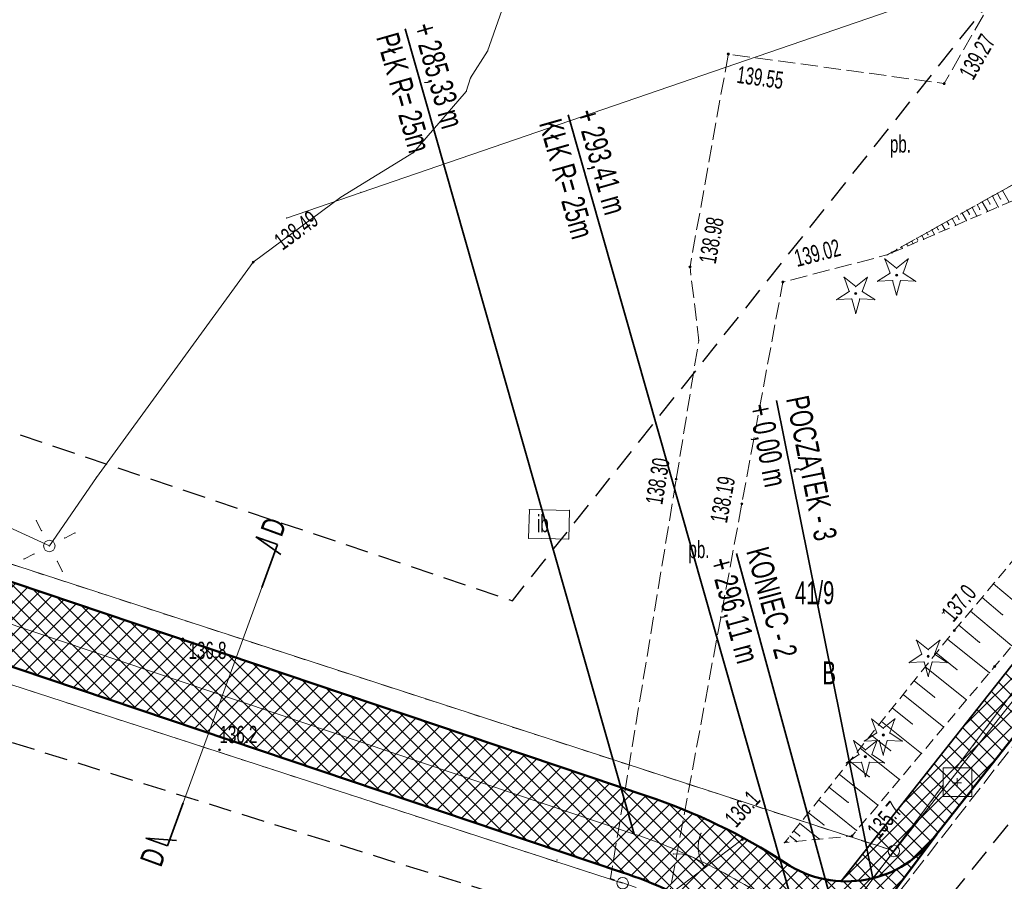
# Model space of a CAD drawing. Extents: x 6456700 to 6518119, y 5963420 to 5980059.
# Tile 49 of 256: x 6511883 to 6511926, y 5964206 to 5964243. Entities that reach past the tile are written whole.
import ezdxf
from ezdxf.enums import TextEntityAlignment as Align

# ---------------------------------------------------------------- set-up
doc = ezdxf.new("R2010")
doc.units = 0
doc.header["$MEASUREMENT"] = 0
doc.set_wipeout_variables(frame=1)
for name, pattern in [('L_0_03', [1, 0.5, -0.5]), ('L_0_04', [1.5, 1, -0.5]), ('L_0_52', [1, 0.75, -0.25]), ('L_0_5A', [0.75, 0.5, -0.25])]:
    doc.linetypes.add(name, pattern=pattern)
doc.layers.get('0').update_dxf_attribs({"color": 2, "linetype": 'CONTINUOUS', "lineweight": 5})
for name, color, linetype, lineweight in [('000_Inne__niezydentyfikowane_', 7, 'CONTINUOUS', 18), ('18mm Kreska ciągła', 7, 'CONTINUOUS', 18), ('202_punkt_graniczny', 7, 'CONTINUOUS', 18), ('210_oznaczenie_konturu_uzytku_gruntowego', 96, 'CONTINUOUS', 18), ('211_numer_dzialki_ewidencyjnej', 7, 'CONTINUOUS', 18), ('218_kontur_uzytku_gruntowego', 96, 'L_0_03', 18), ('219_dzialka_ewidencyjna', 7, 'CONTINUOUS', 18), ('35mm Ciągła', 7, 'CONTINUOUS', 35), ('50mm Kreska ciągła', 7, 'CONTINUOUS', 50), ('9mm Kreska ciągła', 252, 'CONTINUOUS', 9), ('brama', 7, 'CONTINUOUS', 18), ('drzewo_iglaste', 7, 'CONTINUOUS', 18), ('inna_budowla', 7, 'CONTINUOUS', 18), ('inna_budowla_Atr17', 7, 'CONTINUOUS', 18), ('jezdnia', 7, 'CONTINUOUS', 18), ('latarnia', 7, 'CONTINUOUS', 18), ('obszar_utwardzony', 7, 'CONTINUOUS', 18), ('obszar_utwardzony_Atr17', 7, 'CONTINUOUS', 18), ('ogrodzenie_trwale', 7, 'CONTINUOUS', 18), ('pikieta_naturalna', 7, 'CONTINUOUS', 18), ('pikieta_naturalna_Atr2', 7, 'CONTINUOUS', 18), ('pikieta_sztuczna', 7, 'CONTINUOUS', 18), ('pikieta_sztuczna_Atr2', 7, 'CONTINUOUS', 18), ('przewod_elektroenergetyczny_podziemny', 7, 'CONTINUOUS', 18), ('przewod_kanalizacyjny', 7, 'CONTINUOUS', 18), ('rzedna', 7, 'CONTINUOUS', 18), ('rzedna_Atr2', 7, 'CONTINUOUS', 18), ('skarpa_nieumocniona', 7, 'CONTINUOUS', 18), ('Szczegolowa_osnowa_geodezyjna_pozioma', 7, 'CONTINUOUS', 18), ('Zakres', 7, 'CONTINUOUS', 18)]:
    doc.layers.add(name, color=color, linetype=linetype, lineweight=lineweight)
doc.styles.get("Standard").update_dxf_attribs({"font": 'txt', "width": 0.75})
doc.styles.add('Znaczniki', font='GOTHIC.TTF', dxfattribs={"width": 0.7})

# ---------------------------------------------------------------- blocks, each defined once
blk = doc.blocks.new('OSSP')
at = {"color": 0, "linetype": 'Continuous', "lineweight": 18}
blk.add_wipeout([(-1.2, 1.3), (1.3, 1.3), (1.3, -1.2), (-1.2, -1.2)], dxfattribs=at)
at = {"color": 0, "linetype": 'Continuous', "lineweight": 18, "flags": 128}
blk.add_lwpolyline([(-1.2, 1.3), (1.3, 1.3), (1.3, -1.2), (-1.2, -1.2), (-1.2, 1.3)], close=True, dxfattribs=at)
for points in [[(-0.4, 0), (0.4, 0)], [(0, 0.4), (0, -0.4)]]:
    blk.add_lwpolyline(points, dxfattribs=at)
blk = doc.blocks.new('mdcp_nowa')
at = {"layer": 'drzewo_iglaste', "linetype": 'Continuous', "lineweight": 18}
for points in [[(6494652.93, 5980683.21, 1), (6494652.93, 5980683.31, 1)], [(6494651.15, 5980682.41, 1), (6494651.15, 5980682.51, 1)], [(6494654.31, 5980666.57, 1), (6494654.31, 5980666.67, 1)], [(6494652.35, 5980663.14, 1), (6494652.35, 5980663.24, 1)], [(6494651.57, 5980662.19, 1), (6494651.57, 5980662.29, 1)]]:
    blk.add_hatch(color=94, dxfattribs=at).paths.add_polyline_path(points)
at = {"layer": 'pikieta_naturalna', "linetype": 'Continuous', "lineweight": 18}
for points in [[(6494621.79, 5980667.335, 1), (6494621.79, 5980667.425, 1)], [(6494655.45, 5980667.705, 1), (6494655.45, 5980667.795, 1)], [(6494657.21, 5980666.135, 1), (6494657.21, 5980666.225, 1)], [(6494623.39, 5980662.495, 1), (6494623.39, 5980662.585, 1)], [(6494650.99, 5980658.745, 1), (6494650.99, 5980658.835, 1)], [(6494646.2, 5980658.585, 1), (6494646.2, 5980658.675, 1)]]:
    blk.add_hatch(color=18, dxfattribs=at).paths.add_polyline_path(points)
at = {"layer": 'pikieta_sztuczna', "linetype": 'Continuous', "lineweight": 18}
for points in [[(6494645.59, 5980692.865, 1), (6494645.59, 5980692.955, 1)], [(6494655.01, 5980691.575, 1), (6494655.01, 5980691.665, 1)], [(6494643.92, 5980683.575, 1), (6494643.92, 5980683.665, 1)], [(6494647.97, 5980682.915, 1), (6494647.97, 5980683.005, 1)], [(6494643.32, 5980674.315, 1), (6494643.32, 5980674.405, 1)], [(6494646.18, 5980673.235, 1), (6494646.18, 5980673.325, 1)]]:
    blk.add_hatch(color=18, dxfattribs=at).paths.add_polyline_path(points)
at = {"layer": 'rzedna', "linetype": 'Continuous', "lineweight": 18}
blk.add_hatch(color=1, dxfattribs=at).paths.add_polyline_path([(6494624.86, 5980683.785, 1), (6494624.86, 5980683.875, 1)])
at = {"layer": '000_Inne__niezydentyfikowane_', "linetype": 'Continuous', "lineweight": 18, "flags": 128}
for points in [[(6494657.33, 5980686.83), (6494657.47, 5980686.58)], [(6494657.55, 5980686.95), (6494657.84, 5980686.44)], [(6494656.45, 5980686.34), (6494656.56, 5980686.14)], [(6494656.67, 5980686.46), (6494656.91, 5980686.04)], [(6494656.89, 5980686.59), (6494657.01, 5980686.36)], [(6494657.11, 5980686.71), (6494657.37, 5980686.24)], [(6494655.79, 5980685.97), (6494655.98, 5980685.64)], [(6494656.01, 5980686.1), (6494656.11, 5980685.92)], [(6494656.23, 5980686.22), (6494656.44, 5980685.84)], [(6494654.91, 5980685.48), (6494655.05, 5980685.24)], [(6494655.13, 5980685.6), (6494655.21, 5980685.47)], [(6494655.35, 5980685.73), (6494655.51, 5980685.44)], [(6494655.57, 5980685.85), (6494655.66, 5980685.69)], [(6494654.25, 5980685.11), (6494654.3, 5980685.02)], [(6494654.47, 5980685.24), (6494654.58, 5980685.03)], [(6494654.69, 5980685.36), (6494654.75, 5980685.25)], [(6494653.37, 5980684.62), (6494653.4, 5980684.58)], [(6494653.59, 5980684.74), (6494653.65, 5980684.63)], [(6494653.81, 5980684.87), (6494653.85, 5980684.8)], [(6494654.03, 5980684.99), (6494654.12, 5980684.83)], [(6494652.71, 5980684.25), (6494652.73, 5980684.23)], [(6494652.93, 5980684.38), (6494652.95, 5980684.35)], [(6494653.15, 5980684.5), (6494653.19, 5980684.43)], [(6494657.16, 5980669.79), (6494658.97, 5980668.28)], [(6494656.66, 5980669.19), (6494657.56, 5980668.44)], [(6494656.15, 5980668.59), (6494657.96, 5980667.08)], [(6494655.65, 5980667.99), (6494656.55, 5980667.23)], [(6494655.15, 5980667.38), (6494656.99, 5980665.91)], [(6494654.66, 5980666.77), (6494655.57, 5980666.04)], [(6494654.18, 5980666.16), (6494655.98, 5980664.72)], [(6494653.7, 5980665.56), (6494654.59, 5980664.84)], [(6494653.22, 5980664.96), (6494654.99, 5980663.54)], [(6494652.74, 5980664.37), (6494653.62, 5980663.67)], [(6494652.27, 5980663.78), (6494654.02, 5980662.39)], [(6494651.81, 5980663.2), (6494652.67, 5980662.51)], [(6494651.35, 5980662.62), (6494653.06, 5980661.25)], [(6494650.89, 5980662.05), (6494651.74, 5980661.37)], [(6494650.43, 5980661.48), (6494652.12, 5980660.13)], [(6494649.98, 5980660.92), (6494650.82, 5980660.25)], [(6494649.53, 5980660.36), (6494651.19, 5980659.03)], [(6494649.09, 5980659.8), (6494649.76, 5980659.27)], [(6494648.71, 5980659.33), (6494649.57, 5980658.65)], [(6494648.45, 5980659), (6494648.71, 5980658.79)], [(6494648.11, 5980658.57), (6494648.15, 5980658.54)], [(6494648.28, 5980658.79), (6494648.58, 5980658.54)]]:
    blk.add_lwpolyline(points, dxfattribs=at)
at = {"layer": '000_Inne__niezydentyfikowane_'}
for p in [(6494657.33, 5980686.83), (6494657.55, 5980686.95), (6494656.45, 5980686.34), (6494656.67, 5980686.46), (6494656.89, 5980686.59), (6494657.01, 5980686.36), (6494657.11, 5980686.71), (6494657.47, 5980686.58), (6494655.79, 5980685.97), (6494656.01, 5980686.1), (6494656.11, 5980685.92), (6494656.23, 5980686.22), (6494656.56, 5980686.14), (6494656.91, 5980686.04), (6494657.37, 5980686.24), (6494654.91, 5980685.48), (6494655.13, 5980685.6), (6494655.21, 5980685.47), (6494655.35, 5980685.73), (6494655.57, 5980685.85), (6494655.66, 5980685.69), (6494655.98, 5980685.64), (6494656.44, 5980685.84), (6494654.25, 5980685.11), (6494654.47, 5980685.24), (6494654.58, 5980685.03), (6494654.69, 5980685.36), (6494654.75, 5980685.25), (6494655.05, 5980685.24), (6494655.51, 5980685.44), (6494653.37, 5980684.62), (6494653.59, 5980684.74), (6494653.65, 5980684.63), (6494653.81, 5980684.87), (6494653.85, 5980684.8), (6494654.03, 5980684.99), (6494654.12, 5980684.83), (6494654.3, 5980685.02), (6494652.71, 5980684.25), (6494652.73, 5980684.23), (6494652.93, 5980684.38), (6494652.95, 5980684.35), (6494653.15, 5980684.5), (6494653.19, 5980684.43), (6494653.4, 5980684.58), (6494657.16, 5980669.79), (6494656.66, 5980669.19), (6494656.15, 5980668.59), (6494657.56, 5980668.44), (6494655.65, 5980667.99), (6494655.15, 5980667.38), (6494656.55, 5980667.23), (6494654.66, 5980666.77), (6494654.18, 5980666.16), (6494655.57, 5980666.04), (6494656.99, 5980665.91), (6494653.7, 5980665.56), (6494653.22, 5980664.96), (6494654.59, 5980664.84), (6494655.98, 5980664.72), (6494652.74, 5980664.37), (6494652.27, 5980663.78), (6494653.62, 5980663.67), (6494651.81, 5980663.2), (6494654.99, 5980663.54), (6494651.35, 5980662.62), (6494652.67, 5980662.51), (6494654.02, 5980662.39), (6494650.89, 5980662.05), (6494650.43, 5980661.48), (6494651.74, 5980661.37), (6494653.06, 5980661.25), (6494649.98, 5980660.92), (6494649.53, 5980660.36), (6494650.82, 5980660.25), (6494652.12, 5980660.13), (6494649.09, 5980659.8), (6494648.71, 5980659.33), (6494649.76, 5980659.27), (6494648.45, 5980659), (6494651.19, 5980659.03), (6494648.11, 5980658.57), (6494648.15, 5980658.54), (6494648.28, 5980658.79), (6494648.58, 5980658.54), (6494648.71, 5980658.79), (6494649.57, 5980658.65)]:
    blk.add_point(p, dxfattribs=at)
at = {"layer": '202_punkt_graniczny', "color": 7, "linetype": 'Continuous', "lineweight": 18}
for centre in [(6494652.81, 5980658.13), (6494640.98, 5980656.72)]:
    blk.add_circle(centre, 0.25, dxfattribs=at)
at = {"layer": '202_punkt_graniczny'}
blk.add_point((6494652.81, 5980658.13), dxfattribs=at)
at = {"layer": '218_kontur_uzytku_gruntowego', "lineweight": 18, "flags": 128}
for points in [[(6494684.13, 5980699.94), (6494652.81, 5980658.13)], [(6494652.81, 5980658.13), (6494556.09, 5980689.57)], [(6494640.98, 5980656.72), (6494604.6, 5980668.54)], [(6494652.81, 5980658.13), (6494649.64, 5980653.9)]]:
    blk.add_lwpolyline(points, dxfattribs=at)
at = {"layer": '218_kontur_uzytku_gruntowego'}
blk.add_point((6494652.81, 5980658.13), dxfattribs=at)
blk.add_point((6494652.81, 5980658.13), dxfattribs=at)
blk.add_point((6494652.81, 5980658.13), dxfattribs=at)
blk.add_point((6494652.81, 5980658.13), dxfattribs=at)
blk.add_point((6494652.81, 5980658.13), dxfattribs=at)
blk.add_point((6494652.81, 5980658.13), dxfattribs=at)
at = {"layer": '219_dzialka_ewidencyjna', "color": 3, "linetype": 'Continuous', "lineweight": 18, "flags": 128}
for points in [[(6494684.13, 5980699.94), (6494652.81, 5980658.13)], [(6494556.09, 5980689.57), (6494652.81, 5980658.13)], [(6494604.6, 5980668.54), (6494640.98, 5980656.72)], [(6494649.64, 5980653.9), (6494652.81, 5980658.13)]]:
    blk.add_lwpolyline(points, dxfattribs=at)
at = {"layer": '219_dzialka_ewidencyjna', "color": 3}
blk.add_point((6494652.81, 5980658.13), dxfattribs=at)
blk.add_point((6494652.81, 5980658.13), dxfattribs=at)
blk.add_point((6494652.81, 5980658.13), dxfattribs=at)
at = {"layer": 'brama', "color": 7, "linetype": 'Continuous', "lineweight": 18, "flags": 128}
blk.add_lwpolyline([(6494642.96, 5980656.19), (6494646.2, 5980658.63)], dxfattribs=at)
at = {"layer": 'brama', "color": 7, "linetype": 'Continuous', "lineweight": 18}
for centre, start, end in [((6494645.778, 5980658.312), 156.983, 216.983), ((6494643.382, 5980656.508), 36.983, 96.983)]:
    blk.add_arc(centre, 1.5, start, end, dxfattribs=at)
at = {"layer": 'brama'}
for p in [(6494644.398, 5980658.899), (6494646.2, 5980658.63), (6494643.199, 5980657.997), (6494644.289, 5980658.13), (6494643.968, 5980657.888), (6494644.58, 5980657.41), (6494644.58, 5980657.41)]:
    blk.add_point(p, dxfattribs=at)
at = {"layer": 'drzewo_iglaste', "color": 94, "linetype": 'Continuous', "lineweight": 13, "flags": 128}
for points in [[(6494652.647, 5980683.353), (6494652.418, 5980683.966)], [(6494652.418, 5980683.966), (6494652.93, 5980683.559)], [(6494652.93, 5980683.559), (6494653.442, 5980683.966)], [(6494653.442, 5980683.966), (6494653.213, 5980683.353)], [(6494652.102, 5980682.992), (6494652.647, 5980683.353)], [(6494653.213, 5980683.353), (6494653.758, 5980682.992)], [(6494650.638, 5980683.166), (6494651.15, 5980682.759)], [(6494650.867, 5980682.553), (6494650.638, 5980683.166)], [(6494651.15, 5980682.759), (6494651.662, 5980683.166)], [(6494651.662, 5980683.166), (6494651.433, 5980682.553)], [(6494652.755, 5980683.02), (6494652.102, 5980682.992)], [(6494652.93, 5980682.39), (6494652.755, 5980683.02)], [(6494653.105, 5980683.02), (6494652.93, 5980682.39)], [(6494653.758, 5980682.992), (6494653.105, 5980683.02)], [(6494650.322, 5980682.192), (6494650.867, 5980682.553)], [(6494651.433, 5980682.553), (6494651.978, 5980682.192)], [(6494650.975, 5980682.22), (6494650.322, 5980682.192)], [(6494651.15, 5980681.59), (6494650.975, 5980682.22)], [(6494651.325, 5980682.22), (6494651.15, 5980681.59)], [(6494651.978, 5980682.192), (6494651.325, 5980682.22)], [(6494653.798, 5980667.326), (6494654.31, 5980666.919)], [(6494654.027, 5980666.713), (6494653.798, 5980667.326)], [(6494654.31, 5980666.919), (6494654.822, 5980667.326)], [(6494654.822, 5980667.326), (6494654.593, 5980666.713)], [(6494653.482, 5980666.352), (6494654.027, 5980666.713)], [(6494654.593, 5980666.713), (6494655.138, 5980666.352)], [(6494654.135, 5980666.38), (6494653.482, 5980666.352)], [(6494654.31, 5980665.75), (6494654.135, 5980666.38)], [(6494654.485, 5980666.38), (6494654.31, 5980665.75)], [(6494655.138, 5980666.352), (6494654.485, 5980666.38)], [(6494652.067, 5980663.283), (6494651.838, 5980663.896)], [(6494651.838, 5980663.896), (6494652.35, 5980663.489)], [(6494652.35, 5980663.489), (6494652.862, 5980663.896)], [(6494652.862, 5980663.896), (6494652.633, 5980663.283)], [(6494651.522, 5980662.922), (6494652.067, 5980663.283)], [(6494652.633, 5980663.283), (6494653.178, 5980662.922)], [(6494651.287, 5980662.333), (6494651.058, 5980662.946)], [(6494651.058, 5980662.946), (6494651.57, 5980662.539)], [(6494652.175, 5980662.95), (6494651.522, 5980662.922)], [(6494651.57, 5980662.539), (6494652.082, 5980662.946)], [(6494652.082, 5980662.946), (6494651.853, 5980662.333)], [(6494652.35, 5980662.32), (6494652.175, 5980662.95)], [(6494652.525, 5980662.95), (6494652.35, 5980662.32)], [(6494653.178, 5980662.922), (6494652.525, 5980662.95)], [(6494650.742, 5980661.972), (6494651.287, 5980662.333)], [(6494651.853, 5980662.333), (6494652.398, 5980661.972)], [(6494651.395, 5980662), (6494650.742, 5980661.972)], [(6494651.57, 5980661.37), (6494651.395, 5980662)], [(6494651.745, 5980662), (6494651.57, 5980661.37)], [(6494652.398, 5980661.972), (6494651.745, 5980662)]]:
    blk.add_lwpolyline(points, dxfattribs=at)
at = {"layer": 'drzewo_iglaste', "color": 94, "linetype": 'Continuous', "lineweight": 18}
for centre in [(6494652.93, 5980683.26), (6494651.15, 5980682.46), (6494654.31, 5980666.62), (6494652.35, 5980663.19), (6494651.57, 5980662.24)]:
    blk.add_circle(centre, 0.05, dxfattribs=at)
at = {"layer": 'drzewo_iglaste'}
for p in [(6494652.418, 5980683.966), (6494652.418, 5980683.966), (6494653.442, 5980683.966), (6494653.442, 5980683.966), (6494652.647, 5980683.353), (6494652.647, 5980683.353), (6494652.93, 5980683.559), (6494652.93, 5980683.559), (6494653.213, 5980683.353), (6494653.213, 5980683.353), (6494650.638, 5980683.166), (6494650.638, 5980683.166), (6494651.662, 5980683.166), (6494651.662, 5980683.166), (6494652.102, 5980682.992), (6494652.102, 5980682.992), (6494652.755, 5980683.02), (6494652.755, 5980683.02), (6494652.93, 5980683.26), (6494653.105, 5980683.02), (6494653.105, 5980683.02), (6494653.758, 5980682.992), (6494653.758, 5980682.992), (6494650.867, 5980682.553), (6494650.867, 5980682.553), (6494651.15, 5980682.759), (6494651.15, 5980682.759), (6494651.15, 5980682.46), (6494651.433, 5980682.553), (6494651.433, 5980682.553), (6494650.322, 5980682.192), (6494650.322, 5980682.192), (6494650.975, 5980682.22), (6494650.975, 5980682.22), (6494651.325, 5980682.22), (6494651.325, 5980682.22), (6494651.978, 5980682.192), (6494651.978, 5980682.192), (6494652.93, 5980682.39), (6494652.93, 5980682.39), (6494651.15, 5980681.59), (6494651.15, 5980681.59), (6494653.798, 5980667.326), (6494653.798, 5980667.326), (6494654.822, 5980667.326), (6494654.822, 5980667.326), (6494654.027, 5980666.713), (6494654.027, 5980666.713), (6494654.31, 5980666.919), (6494654.31, 5980666.919), (6494654.31, 5980666.62), (6494654.593, 5980666.713), (6494654.593, 5980666.713), (6494653.482, 5980666.352), (6494653.482, 5980666.352), (6494654.135, 5980666.38), (6494654.135, 5980666.38), (6494654.485, 5980666.38), (6494654.485, 5980666.38), (6494655.138, 5980666.352), (6494655.138, 5980666.352), (6494654.31, 5980665.75), (6494654.31, 5980665.75), (6494651.838, 5980663.896), (6494651.838, 5980663.896), (6494652.862, 5980663.896), (6494652.862, 5980663.896), (6494652.067, 5980663.283), (6494652.067, 5980663.283), (6494652.35, 5980663.489), (6494652.35, 5980663.489), (6494652.35, 5980663.19), (6494652.633, 5980663.283), (6494652.633, 5980663.283), (6494651.058, 5980662.946), (6494651.058, 5980662.946), (6494651.522, 5980662.922), (6494651.522, 5980662.922), (6494652.082, 5980662.946), (6494652.082, 5980662.946), (6494652.175, 5980662.95), (6494652.175, 5980662.95), (6494652.525, 5980662.95), (6494652.525, 5980662.95), (6494653.178, 5980662.922), (6494653.178, 5980662.922), (6494651.287, 5980662.333), (6494651.287, 5980662.333), (6494651.57, 5980662.539), (6494651.57, 5980662.539), (6494651.853, 5980662.333), (6494651.853, 5980662.333), (6494652.35, 5980662.32), (6494652.35, 5980662.32), (6494650.742, 5980661.972), (6494650.742, 5980661.972), (6494651.395, 5980662), (6494651.395, 5980662), (6494651.57, 5980662.24), (6494651.745, 5980662), (6494651.745, 5980662), (6494652.398, 5980661.972), (6494652.398, 5980661.972), (6494651.57, 5980661.37), (6494651.57, 5980661.37)]:
    blk.add_point(p, dxfattribs=at)
at = {"layer": 'inna_budowla', "color": 7, "linetype": 'Continuous', "lineweight": 18, "flags": 128}
blk.add_lwpolyline([(6494638.66, 5980672.99), (6494638.63, 5980671.74), (6494636.88, 5980671.78), (6494636.91, 5980673.03)], close=True, dxfattribs=at)
at = {"layer": 'inna_budowla'}
for p in [(6494636.91, 5980673.03), (6494638.66, 5980672.99), (6494636.88, 5980671.78), (6494638.63, 5980671.74)]:
    blk.add_point(p, dxfattribs=at)
at = {"layer": 'jezdnia', "color": 7, "linetype": 'L_0_52', "lineweight": 18, "flags": 128}
blk.add_lwpolyline([(6494800.98, 5980766.05), (6494800.28, 5980765.21), (6494799.58, 5980764.38), (6494798.86, 5980763.57), (6494798.14, 5980762.76), (6494797.4, 5980761.96), (6494796.65, 5980761.17), (6494795.56, 5980759.97), (6494794.45, 5980758.8), (6494793.3, 5980757.65), (6494792.14, 5980756.53), (6494790.94, 5980755.44), (6494789.72, 5980754.37), (6494788.47, 5980753.34), (6494787.2, 5980752.33), (6494785.91, 5980751.36), (6494784.6, 5980750.41), (6494783.26, 5980749.5), (6494781.9, 5980748.62), (6494780.52, 5980747.77), (6494779.49, 5980747.15), (6494778.44, 5980746.54), (6494777.4, 5980745.94), (6494776.34, 5980745.36), (6494775.28, 5980744.78), (6494774.21, 5980744.23), (6494773.13, 5980743.68), (6494772.05, 5980743.15), (6494770.96, 5980742.63), (6494769.86, 5980742.12), (6494768.76, 5980741.63), (6494767.65, 5980741.15), (6494766.54, 5980740.68), (6494754.8, 5980736.16), (6494735.09, 5980729.04), (6494724.78, 5980724.36), (6494723.57, 5980723.74), (6494722.37, 5980723.09), (6494721.19, 5980722.42), (6494720.02, 5980721.72), (6494718.86, 5980721.01), (6494717.72, 5980720.27), (6494716.59, 5980719.51), (6494715.47, 5980718.73), (6494714.37, 5980717.93), (6494713.29, 5980717.1), (6494712.22, 5980716.26), (6494711.16, 5980715.4), (6494710.13, 5980714.51), (6494709.11, 5980713.61), (6494707.48, 5980712.2), (6494705.88, 5980710.76), (6494704.3, 5980709.3), (6494702.75, 5980707.8), (6494701.22, 5980706.28), (6494699.72, 5980704.74), (6494698.24, 5980703.17), (6494696.79, 5980701.57), (6494695.37, 5980699.95), (6494693.98, 5980698.31), (6494692.61, 5980696.64), (6494691.28, 5980694.95), (6494689.97, 5980693.24), (6494678.42, 5980678.9), (6494663.6, 5980660.49), (6494656.62, 5980651.14), (6494655.4, 5980649.55), (6494654.2, 5980647.93), (6494653.04, 5980646.3), (6494651.91, 5980644.64), (6494650.81, 5980642.95), (6494649.75, 5980641.25), (6494648.71, 5980639.53), (6494647.72, 5980637.79), (6494646.75, 5980636.02), (6494645.82, 5980634.24), (6494644.93, 5980632.44), (6494644.07, 5980630.63), (6494643.25, 5980628.8), (6494642.46, 5980626.95), (6494642.09, 5980625.98), (6494641.74, 5980625), (6494641.4, 5980624.01), (6494641.09, 5980623.02), (6494640.79, 5980622.02), (6494640.5, 5980621.01), (6494640.24, 5980620.01), (6494639.99, 5980618.99), (6494639.76, 5980617.98), (6494639.55, 5980616.96), (6494639.36, 5980615.93), (6494639.19, 5980614.9), (6494639.03, 5980613.87), (6494638.89, 5980612.84), (6494638.61, 5980611.3), (6494638.37, 5980609.75), (6494638.16, 5980608.19), (6494638, 5980606.63), (6494637.87, 5980605.07), (6494637.78, 5980603.5), (6494637.73, 5980601.93), (6494637.72, 5980600.36), (6494637.727, 5980600.016), (6494630.507, 5980602.343), (6494630.51, 5980602.97), (6494630.54, 5980604.31), (6494630.59, 5980605.65), (6494630.67, 5980606.99), (6494630.77, 5980608.32), (6494630.9, 5980609.66), (6494631.05, 5980610.99), (6494631.23, 5980612.32), (6494631.43, 5980613.64), (6494631.66, 5980614.96), (6494631.91, 5980616.28), (6494632.19, 5980617.59), (6494632.49, 5980618.9), (6494632.82, 5980620.2), (6494633.17, 5980621.49), (6494633.52, 5980622.8), (6494633.9, 5980624.09), (6494634.3, 5980625.39), (6494634.72, 5980626.67), (6494635.16, 5980627.95), (6494635.63, 5980629.21), (6494636.12, 5980630.47), (6494636.63, 5980631.72), (6494637.17, 5980632.96), (6494637.73, 5980634.19), (6494638.31, 5980635.41), (6494638.91, 5980636.62), (6494639.53, 5980637.82), (6494640.18, 5980639.01), (6494651.91, 5980654.89), (6494659.39, 5980664.48), (6494673.45, 5980682.25), (6494686.07, 5980698.81), (6494697.34, 5980711.93), (6494704.77, 5980718.76), (6494705.95, 5980719.62), (6494707.13, 5980720.47), (6494708.32, 5980721.31), (6494709.52, 5980722.13), (6494710.73, 5980722.95), (6494711.95, 5980723.75), (6494713.17, 5980724.54), (6494714.41, 5980725.31), (6494715.65, 5980726.08), (6494716.89, 5980726.83), (6494718.15, 5980727.57), (6494719.41, 5980728.3), (6494720.68, 5980729.01), (6494721.96, 5980729.71), (6494733.02, 5980734.84), (6494752.65, 5980741.77), (6494764.04, 5980746.21), (6494765.1, 5980746.65), (6494766.15, 5980747.09), (6494767.2, 5980747.55), (6494768.24, 5980748.02), (6494769.28, 5980748.5), (6494770.32, 5980748.99), (6494771.34, 5980749.49), (6494772.37, 5980750.01), (6494773.38, 5980750.53), (6494774.39, 5980751.07), (6494775.4, 5980751.61), (6494776.4, 5980752.17), (6494777.39, 5980752.74), (6494778.56, 5980753.48), (6494779.71, 5980754.25), (6494780.85, 5980755.04), (6494781.97, 5980755.85), (6494783.08, 5980756.68), (6494784.17, 5980757.53), (6494785.24, 5980758.41), (6494786.3, 5980759.3), (6494787.34, 5980760.22), (6494788.36, 5980761.15), (6494789.36, 5980762.11), (6494790.34, 5980763.08), (6494791.31, 5980764.08), (6494792.25, 5980765.09), (6494796.57, 5980770.19), (6494801.12, 5980776.47), (6494807.76, 5980786.96), (6494824.2, 5980815.58), (6494837.02, 5980838.19), (6494852.07, 5980864.69), (6494865.45, 5980888.16), (6494878.03, 5980909.37), (6494879.23, 5980911.4), (6494880.45, 5980913.41), (6494881.7, 5980915.41), (6494882.97, 5980917.4), (6494884.25, 5980919.37), (6494885.56, 5980921.33), (6494886.89, 5980923.28), (6494888.25, 5980925.21), (6494889.62, 5980927.12), (6494891.01, 5980929.02), (6494892.43, 5980930.91), (6494893.86, 5980932.78), (6494895.32, 5980934.63), (6494896.79, 5980936.47), (6494904.42, 5980944.79), (6494917.35, 5980957.18), (6494930.46, 5980968.66), (6494934.059, 5980971.777), (6494933.221, 5980963.181), (6494926.63, 5980957.35), (6494921.6, 5980952.87), (6494901.47, 5980932.34), (6494900.03, 5980930.62), (6494898.61, 5980928.88), (6494897.21, 5980927.13), (6494895.83, 5980925.35), (6494894.48, 5980923.57), (6494893.14, 5980921.76), (6494891.83, 5980919.94), (6494890.54, 5980918.1), (6494889.28, 5980916.25), (6494888.04, 5980914.38), (6494886.82, 5980912.49), (6494885.62, 5980910.59), (6494884.45, 5980908.68), (6494883.3, 5980906.75), (6494870.77, 5980885.48), (6494856.93, 5980861.45), (6494842.16, 5980835.5), (6494829.15, 5980812.43), (6494813, 5980783.94), (6494806.11, 5980773.06), (6494805.51, 5980772.15), (6494804.9, 5980771.26), (6494804.27, 5980770.37), (6494803.64, 5980769.49), (6494802.99, 5980768.61), (6494802.33, 5980767.75), (6494801.66, 5980766.89)], close=True, dxfattribs=at)
at = {"layer": 'latarnia', "color": 7, "linetype": 'Continuous', "lineweight": 13, "flags": 128}
for points in [[(6494615.627, 5980672.107), (6494615.399, 5980672.551)], [(6494616.638, 5980671.782), (6494617.082, 5980672.01)], [(6494615.303, 5980671.096), (6494614.859, 5980670.868)], [(6494616.313, 5980670.772), (6494616.541, 5980670.328)]]:
    blk.add_lwpolyline(points, dxfattribs=at)
at = {"layer": 'latarnia', "color": 7, "linetype": 'Continuous', "lineweight": 13}
blk.add_circle((6494615.97, 5980671.44), 0.25, dxfattribs=at)
at = {"layer": 'latarnia'}
for p in [(6494615.399, 5980672.551), (6494615.627, 5980672.107), (6494616.638, 5980671.782), (6494617.082, 5980672.01), (6494615.97, 5980671.44), (6494614.859, 5980670.868), (6494615.303, 5980671.096), (6494616.313, 5980670.772), (6494616.541, 5980670.328)]:
    blk.add_point(p, dxfattribs=at)
at = {"layer": 'obszar_utwardzony', "color": 7, "linetype": 'L_0_52', "lineweight": 18, "flags": 128}
blk.add_lwpolyline([(6494643.32, 5980674.36), (6494644.3, 5980680.4), (6494643.92, 5980683.62), (6494645.59, 5980692.91), (6494655.01, 5980691.62), (6494658.01, 5980696.87), (6494667.63, 5980693.07), (6494667.4, 5980692.46), (6494652.51, 5980684.14), (6494647.97, 5980682.96), (6494646.18, 5980673.28), (6494642.98, 5980656.02), (6494640.45, 5980656.93)], close=True, dxfattribs=at)
at = {"layer": 'obszar_utwardzony'}
for p in [(6494645.59, 5980692.91), (6494655.01, 5980691.62), (6494652.51, 5980684.14), (6494643.92, 5980683.62), (6494647.97, 5980682.96), (6494644.3, 5980680.4), (6494643.32, 5980674.36), (6494646.18, 5980673.28), (6494640.45, 5980656.93)]:
    blk.add_point(p, dxfattribs=at)
at = {"layer": 'ogrodzenie_trwale'}
for p in [(6494654.93, 5980668.52), (6494623.39, 5980662.54), (6494646.2, 5980658.63), (6494638.12, 5980657.74), (6494638.12, 5980657.74)]:
    blk.add_point(p, dxfattribs=at)
at = {"layer": 'pikieta_naturalna', "color": 7, "linetype": 'Continuous', "lineweight": 18}
for centre in [(6494621.79, 5980667.38), (6494655.45, 5980667.75), (6494657.21, 5980666.18), (6494623.39, 5980662.54), (6494650.99, 5980658.79), (6494646.2, 5980658.63)]:
    blk.add_circle(centre, 0.045, dxfattribs=at)
at = {"layer": 'pikieta_naturalna'}
for p in [(6494655.45, 5980667.75), (6494621.79, 5980667.38), (6494657.21, 5980666.18), (6494623.39, 5980662.54), (6494646.2, 5980658.63), (6494650.99, 5980658.79)]:
    blk.add_point(p, dxfattribs=at)
at = {"layer": 'pikieta_sztuczna', "color": 7, "linetype": 'Continuous', "lineweight": 18}
for centre in [(6494645.59, 5980692.91), (6494655.01, 5980691.62), (6494643.92, 5980683.62), (6494647.97, 5980682.96), (6494643.32, 5980674.36), (6494646.18, 5980673.28)]:
    blk.add_circle(centre, 0.045, dxfattribs=at)
at = {"layer": 'pikieta_sztuczna'}
for p in [(6494645.59, 5980692.91), (6494655.01, 5980691.62), (6494643.92, 5980683.62), (6494647.97, 5980682.96), (6494643.32, 5980674.36), (6494646.18, 5980673.28)]:
    blk.add_point(p, dxfattribs=at)
at = {"layer": 'przewod_elektroenergetyczny_podziemny', "color": 1, "linetype": 'Continuous', "lineweight": 18, "flags": 128}
for points in [[(6494615.97, 5980671.44), (6494597.18, 5980680.06), (6494585.3, 5980682.02), (6494580.77, 5980705.42), (6494580.89, 5980706.7), (6494601.58, 5980729.5)], [(6494645.66, 5980719.17), (6494643.05, 5980711.02), (6494641.31, 5980705.75), (6494637.32, 5980699.41), (6494635.09, 5980693.04), (6494634.35, 5980691.87), (6494634.16, 5980691.28), (6494631.86, 5980688.61), (6494628.68, 5980686.66), (6494624.86, 5980683.83), (6494618.02, 5980674.43), (6494615.97, 5980671.44)]]:
    blk.add_lwpolyline(points, dxfattribs=at)
at = {"layer": 'przewod_elektroenergetyczny_podziemny'}
for p in [(6494635.09, 5980693.04), (6494634.35, 5980691.87), (6494634.16, 5980691.28), (6494631.86, 5980688.61), (6494628.68, 5980686.66), (6494624.86, 5980683.83), (6494618.02, 5980674.43), (6494615.97, 5980671.44), (6494615.97, 5980671.44)]:
    blk.add_point(p, dxfattribs=at)
at = {"layer": 'przewod_kanalizacyjny', "color": 34, "linetype": 'Continuous', "lineweight": 18, "flags": 128}
blk.add_lwpolyline([(6494626.32, 5980685.75), (6494629.57, 5980686.87), (6494658.87, 5980696.95)], dxfattribs=at)
at = {"layer": 'przewod_kanalizacyjny'}
for p in [(6494629.57, 5980686.87), (6494626.32, 5980685.75)]:
    blk.add_point(p, dxfattribs=at)
at = {"layer": 'rzedna', "color": 1, "linetype": 'Continuous', "lineweight": 18}
blk.add_circle((6494624.86, 5980683.83), 0.045, dxfattribs=at)
at = {"layer": 'rzedna'}
blk.add_point((6494624.86, 5980683.83), dxfattribs=at)
at = {"layer": 'skarpa_nieumocniona', "color": 7, "linetype": 'L_0_5A', "lineweight": 18, "flags": 128}
for points in [[(6494664.1, 5980700.63), (6494659.16, 5980713.61), (6494669.63, 5980705.28), (6494673.14, 5980700.3), (6494673.16, 5980698.68), (6494669.1, 5980691.3), (6494652.51, 5980684.14), (6494667.4, 5980692.46), (6494669.23, 5980697.28)], [(6494655.45, 5980667.75), (6494670.11, 5980685.27), (6494684.17, 5980702.36), (6494682.53, 5980697.88), (6494671.7, 5980683.53), (6494657.21, 5980666.18), (6494650.99, 5980658.79), (6494648.04, 5980658.49)]]:
    blk.add_lwpolyline(points, close=True, dxfattribs=at)
at = {"layer": 'skarpa_nieumocniona'}
for p in [(6494652.51, 5980684.14), (6494652.51, 5980684.14), (6494655.45, 5980667.75), (6494655.45, 5980667.75), (6494657.21, 5980666.18), (6494657.21, 5980666.18), (6494648.04, 5980658.49), (6494648.04, 5980658.49), (6494650.99, 5980658.79), (6494650.99, 5980658.79)]:
    blk.add_point(p, dxfattribs=at)
at = {"layer": 'Szczegolowa_osnowa_geodezyjna_pozioma', "color": 7}
blk.add_point((6494655.57, 5980661.11), dxfattribs=at)
at = {"layer": 'Zakres', "linetype": 'L_0_04', "lineweight": 25, "flags": 128}
blk.add_lwpolyline([(6495113.77, 5985050.22), (6495121.12, 5984877.07), (6495125.76, 5984757.87), (6495129.89, 5984649.81), (6495141.08, 5984611.3), (6495145.77, 5984544.53), (6495147.36, 5984487.27), (6495157.22, 5984392.07), (6495162.95, 5984387.45), (6495180.24, 5984384.16), (6495229.5, 5984386.61), (6495251.65, 5984373.41), (6495258.77, 5984357.12), (6495255.44, 5984330.44), (6495250.77, 5984304.39), (6495252.21, 5984282.78), (6495255.46, 5984256.45), (6495254.94, 5984238.25), (6495266.4, 5984211), (6495277.24, 5984182.33), (6495294.2, 5984133.19), (6495300.94, 5984095.37), (6495313.24, 5984037.69), (6495317.44, 5983978.18), (6495300.35, 5983922.18), (6495282.35, 5983883.38), (6495266.21, 5983862.23), (6495242.03, 5983839.67), (6495211.11, 5983816.86), (6495158.26, 5983772.66), (6495130.6, 5983651.16), (6495116.31, 5983543.43), (6495129.51, 5983346.73), (6495134.58, 5983264.71), (6495139.64, 5983186.97), (6495193.25, 5983077.94), (6495199.2, 5983041.97), (6495206.23, 5983026), (6495208.96, 5983004.88), (6495202.27, 5982979.48), (6495202.42, 5982950.13), (6495209.35, 5982897.38), (6495215.97, 5982850.34), (6495228.6, 5982809.97), (6495226.85, 5982778.82), (6495225.04, 5982750.56), (6495220.26, 5982723.37), (6495226.54, 5982679.97), (6495206.06, 5982669.48), (6495192.68, 5982657.71), (6495184.57, 5982648.65), (6495174.78, 5982624.58), (6495164.23, 5982604.61), (6495150.7, 5982588.3), (6495137.69, 5982582.43), (6495118.26, 5982573.75), (6495100.35, 5982558.42), (6495090.36, 5982544.99), (6495075.87, 5982519.06), (6495060.83, 5982499.68), (6495049.41, 5982485.49), (6495035.07, 5982459.7), (6495006.7, 5982406.64), (6494980.89, 5982351.84), (6494944.35, 5982293.29), (6494925.72, 5982250.11), (6494905.2, 5982190.37), (6494898.43, 5982153.5), (6494879.51, 5982063.89), (6494864.14, 5981992.66), (6494816.93, 5981768.61), (6494777.79, 5981577.7), (6494739.84, 5981394.72), (6494718.65, 5981297.89), (6494716.45, 5981237.31), (6494738.62, 5981208.21), (6494776.48, 5981173.06), (6494817.16, 5981137.44), (6494847.63, 5981109.8), (6494877.39, 5981077.08), (6494912.75, 5981030.55), (6494916.06, 5981014.71), (6494903.86, 5980957.01), (6494916.13, 5980953.51), (6494892.32, 5980927.59), (6494850.7, 5980858.8), (6494806.81, 5980779.89), (6494785.1, 5980753.49), (6494715.22, 5980723.29), (6494679.96, 5980686.78), (6494651.35, 5980651.29), (6494549.14, 5980683.24), (6494511.84, 5980659.66), (6494443.61, 5980630.33), (6494428.78, 5980598.6), (6494431.58, 5980579.46), (6494420.56, 5980549.76), (6494416.45, 5980528.2), (6494403.86, 5980507.16), (6494388.89, 5980482.96), (6494365.32, 5980407.99), (6494335.67, 5980315.15), (6494332.29, 5980297.41), (6494335.1, 5980278.18), (6494347.25, 5980254.84), (6494336.79, 5980250.09), (6494300.04, 5980271.34), (6494320.8, 5980301.43), (6494336.81, 5980349.17), (6494344.85, 5980380.92), (6494360.85, 5980437.13), (6494374.18, 5980476.38), (6494386.14, 5980498.84), (6494403.02, 5980528.52), (6494411.33, 5980563.19), (6494420.84, 5980586.25), (6494420.25, 5980601.11), (6494434.95, 5980635.94), (6494446.75, 5980644.99), (6494465.77, 5980647.27), (6494513.02, 5980669.46), (6494507.85, 5980679.68), (6494547.89, 5980705.83), (6494570.06, 5980691.34), (6494636.17, 5980669.05), (6494706.14, 5980756.86), (6494742.78, 5980772.58), (6494798.53, 5980814.27), (6494826.12, 5980867.97), (6494849.57, 5980908.6), (6494845.35, 5980942.01), (6494853.94, 5980970.83), (6494891.08, 5980960.54), (6494890.11, 5980965.73), (6494903.94, 5981025.69), (6494869.98, 5981070.3), (6494770.97, 5981160.58), (6494728.18, 5981200.64), (6494706.13, 5981229.56), (6494707.94, 5981299.75), (6494728.84, 5981398.1), (6494767.06, 5981580.19), (6494806.17, 5981770.55), (6494854.36, 5981994.76), (6494869.73, 5982065.97), (6494888.61, 5982155.44), (6494891.67, 5982173.95), (6494895.82, 5982197.45), (6494916.38, 5982253.72), (6494935.47, 5982297.95), (6494954.97, 5982331.67), (6494972.09, 5982356.64), (6494997.76, 5982411.14), (6495026.29, 5982464.48), (6495041.09, 5982491.09), (6495052.99, 5982505.88), (6495067.51, 5982524.6), (6495081.94, 5982550.43), (6495092.99, 5982565.28), (6495112.86, 5982582.29), (6495133.59, 5982591.55), (6495144.48, 5982596.46), (6495155.87, 5982610.19), (6495165.7, 5982628.8), (6495175.96, 5982654.03), (6495185.62, 5982664.83), (6495200.4, 5982677.82), (6495212.49, 5982688.04), (6495209.64, 5982723.43), (6495215.22, 5982750.57), (6495216.87, 5982779.54), (6495218.31, 5982809.31), (6495206.86, 5982847.92), (6495199.44, 5982894.74), (6495192.11, 5982948.71), (6495190.16, 5982979.24), (6495183.47, 5983075.16), (6495129.79, 5983184.34), (6495124.6, 5983264.07), (6495119.53, 5983346.09), (6495106.27, 5983543.75), (6495120.74, 5983652.9), (6495148.75, 5983779.42), (6495204.15, 5983826.04), (6495273.41, 5983889.36), (6495288.53, 5983927.42), (6495300.83, 5983964.69), (6495303.91, 5983980.14), (6495301.32, 5984039.55), (6495291.1, 5984093.63), (6495284.5, 5984130.67), (6495267.84, 5984178.93), (6495257.12, 5984207.3), (6495244.96, 5984236.19), (6495244.79, 5984255.42), (6495242.25, 5984281.97), (6495240.71, 5984304.95), (6495245.55, 5984331.94), (6495248.51, 5984355.64), (6495243.77, 5984366.47), (6495226.98, 5984376.47), (6495179.54, 5984374.12), (6495158.61, 5984378.09), (6495147.7, 5984386.91), (6495137.38, 5984486.61), (6495135.78, 5984544.04), (6495131.18, 5984609.54), (6495119.95, 5984648.2), (6495115.76, 5984757.49), (6495111.12, 5984876.67), (6495103.73, 5985050.93), (6495109.36, 5985081.73), (6495120.41, 5985085.88)], close=True, dxfattribs=at)
at = {"layer": 'Zakres'}
blk.add_point((6494636.17, 5980669.05), dxfattribs=at)
at = {"layer": '210_oznaczenie_konturu_uzytku_gruntowego', "lineweight": 20, "width": 0.66}
blk.add_text('B', height=1, dxfattribs=at).set_placement((6494649.7, 5980666.4), align=Align.TOP_LEFT)
at = {"layer": '211_numer_dzialki_ewidencyjnej', "color": 7, "lineweight": 20, "width": 0.66}
blk.add_text('41/9', height=1, dxfattribs=at).set_placement((6494648.5, 5980669.9), align=Align.TOP_LEFT)
at = {"layer": 'inna_budowla_Atr17', "color": 7, "lineweight": 15, "width": 0.66}
blk.add_text('ib', height=0.75, dxfattribs=at).set_placement((6494637.24, 5980672.79), align=Align.TOP_LEFT)
at = {"layer": 'obszar_utwardzony_Atr17', "color": 7, "lineweight": 15, "width": 0.66}
for p in [(6494652.64, 5980689.36), (6494643.85, 5980671.66)]:
    blk.add_text('pb.', height=0.75, dxfattribs=at).set_placement(p, align=Align.TOP_LEFT)
at = {"layer": 'pikieta_naturalna_Atr2', "color": 7, "lineweight": 15, "width": 0.66}
for s, rotation, p in [('137.0', 50.6, (6494654.83, 5980668.55)), ('136.1', 47.9, (6494645.37, 5980659.61)), ('135.7', 50.2, (6494651.59, 5980659.09))]:
    blk.add_text(s, height=0.75, rotation=rotation, dxfattribs=at).set_placement(p, align=Align.TOP_LEFT)
for s, p in [('136.8', (6494622.04, 5980667.26)), ('136.2', (6494623.39, 5980663.59))]:
    blk.add_text(s, height=0.75, dxfattribs=at).set_placement(p, align=Align.TOP_LEFT)
at = {"layer": 'pikieta_sztuczna_Atr2', "color": 7, "lineweight": 15, "width": 0.66}
for s, rotation, p in [('139.27', 60.3, (6494655.62, 5980692.1)), ('139.55', 352.2, (6494646.03, 5980692.4)), ('138.98', 79.8, (6494644.3, 5980683.85)), ('139.02', 14.6, (6494648.4, 5980684.34)), ('138.30', 80.7, (6494641.97, 5980673.33)), ('138.19', 79.5, (6494644.79, 5980672.54))]:
    blk.add_text(s, height=0.75, rotation=rotation, dxfattribs=at).set_placement(p, align=Align.TOP_LEFT)
at = {"layer": 'rzedna_Atr2', "color": 1, "lineweight": 15, "width": 0.66}
blk.add_text('138.49', height=0.75, rotation=36.5, dxfattribs=at).set_placement((6494625.697, 5980684.921), align=Align.TOP_LEFT)
at = {"layer": 'Szczegolowa_osnowa_geodezyjna_pozioma', "color": 7, "linetype": 'Continuous', "xscale": 0.5, "yscale": 0.5, "zscale": 0.5}
blk.add_blockref('OSSP', (6494655.57, 5980661.11), dxfattribs=at)

msp = doc.modelspace()

# ---------------------------------------------------------------- block references
at = {"linetype": 'ByBlock'}
msp.add_blockref('mdcp_nowa', (17268.786, -16450.998), dxfattribs=at)

# ---------------------------------------------------------------- next in the draw order: hatches: boundary and pattern name
at = {"layer": '9mm Kreska ciągła'}
h = msp.add_hatch(dxfattribs=at)
h.set_pattern_fill('ANSI37', color=256, scale=4)
h.set_pattern_definition([(45, (6511919.29713, 5964205.80313), (-0.3535534, 0.3535534), []), (135, (6511919.29713, 5964205.80313), (-0.3535534, -0.3535534), [])])
edge = h.paths.add_edge_path()
edge.add_arc((6512161.116, 5964484.823), 3, 319.1973, 391.4314, ccw=False)
edge.add_arc((6512302.768, 5964368.68), 180.179, 140.67516, 150.2278)
edge.add_line((6512146.371, 5964458.149), (6512072.706, 5964329.641))
edge.add_arc((6511998.482, 5964375.659), 87.332, 292.18388, 328.20144, ccw=False)
edge.add_line((6512031.457, 5964294.792), (6512001.751, 5964283.857))
edge.add_arc((6512036.294, 5964190.013), 100, 110.20793, 142.70539)
edge.add_line((6511956.741, 5964250.604), (6511951.132, 5964243.24))
edge.add_line((6511951.132, 5964243.24), (6511943.519, 5964233.244))
edge.add_line((6511943.519, 5964233.244), (6511923.471, 5964207.866))
edge.add_arc((6511919.53, 5964210.598), 4.795, 267.2117, 325.2662, ccw=False)
edge.add_line((6511919.297, 5964205.809), (6511941.938, 5964234.47))
edge.add_line((6511941.938, 5964234.47), (6511949.542, 5964244.453))
edge.add_line((6511949.542, 5964244.453), (6511955.15, 5964251.816))
edge.add_arc((6512036.294, 5964190.013), 102, 470.20793, 502.70539, ccw=False)
edge.add_line((6512001.06, 5964285.734), (6512030.734, 5964296.657))
edge.add_arc((6511998.482, 5964375.659), 85.332, -67.79309, -31.82159)
edge.add_line((6512070.989, 5964330.666), (6512144.636, 5964459.143))
edge.add_arc((6512306.004, 5964366.643), 186, 499.92494, 510.17738, ccw=False)
h = msp.add_hatch(dxfattribs=at)
h.set_pattern_fill('ANSI37', color=256, scale=4)
h.set_pattern_definition([(45, (6511691.195, 5964120.06236), (-0.3535534, 0.3535534), []), (135, (6511691.195, 5964120.06236), (-0.3535534, -0.3535534), [])])
h.paths.add_polyline_path([(6511691.195, 5964121.143), (6511691.386, 5964124.63, 0.09387), (6511692.371, 5964131.182), (6511691.932, 5964142.68, -0.114411), (6511694.249, 5964154.747), (6511705.391, 5964179.862, -0.271991), (6511723.667, 5964192.967), (6511729.755, 5964193.522, 0.098674), (6511738.301, 5964196.051), (6511743.586, 5964198.832, -0.020192), (6511747.406, 5964200.649), (6511769.76, 5964210.196, 0.03219), (6511780.964, 5964215.859), (6511817.579, 5964237.57, -0.218462), (6511825.251, 5964238.379), (6511910.835, 5964209.53, -0.062712), (6511916.853, 5964206.62, 0.390075), (6511923.272, 5964207.6), (6511915.609, 5964197.326, 0.426952), (6511913.878, 5964204.338, 0.049189), (6511909.717, 5964206.213), (6511824.133, 5964235.062, 0.218462), (6511819.364, 5964234.559), (6511782.746, 5964212.847), (6511782.743, 5964212.845, -0.032198), (6511771.135, 5964206.977), (6511748.781, 5964197.43, 0.020192), (6511745.216, 5964195.734), (6511739.931, 5964192.954, -0.098674), (6511730.073, 5964190.037), (6511723.985, 5964189.481, 0.271991), (6511708.591, 5964178.442), (6511697.449, 5964153.327, 0.114411), (6511695.43, 5964142.813), (6511695.868, 5964131.315, -0.138482), (6511693.149, 5964120.062), (6511691.196, 5964121.142)])

# ---------------------------------------------------------------- next in the draw order: linework, layer by layer
at = {"layer": '18mm Kreska ciągła', "color": 4, "ltscale": 0.1}
for points in [[(6512164.077, 5964485.309, 0.043996), (6512145.503, 5964458.646), (6512071.847, 5964330.153, -0.158361), (6512031.096, 5964295.724), (6512001.406, 5964284.796, 0.142755), (6511955.945, 5964251.21), (6511950.337, 5964243.847), (6511942.729, 5964233.857), (6511920.677, 5964205.942)], [(6511691.623, 5964120.92, 0.138482), (6511694.119, 5964131.248), (6511693.681, 5964142.747, -0.114411), (6511695.849, 5964154.037), (6511706.991, 5964179.152, -0.271991), (6511723.826, 5964191.224), (6511729.914, 5964191.78, 0.098674), (6511739.116, 5964194.502), (6511744.401, 5964197.283, -0.020192), (6511748.094, 5964199.04), (6511770.447, 5964208.587, 0.032198), (6511781.855, 5964214.353), (6511818.472, 5964236.064, -0.218462), (6511824.692, 5964236.72), (6511910.276, 5964207.872, -0.080953), (6511917.385, 5964204.11), (6511919.535, 5964202.482)]]:
    msp.add_lwpolyline(points, format="xyb", dxfattribs=at)
at = {"layer": '35mm Ciągła'}
for p, q in [((6511910.276, 5964207.872), (6511900.28, 5964243.016)), ((6511917.385, 5964204.11), (6511907.388, 5964239.255)), ((6511920.677, 5964205.942), (6511916.472, 5964226.791)), ((6511894.707, 5964220.505), (6511893.767, 5964220.847)), ((6511893.767, 5964220.847), (6511894.861, 5964220.067)), ((6511894.021, 5964218.626), (6511894.707, 5964220.505)), ((6511919.535, 5964202.482), (6511914.739, 5964220.11)), ((6511890.592, 5964209.232), (6511889.907, 5964207.353)), ((6511889.907, 5964207.353), (6511888.967, 5964207.696)), ((6511888.967, 5964207.696), (6511890.306, 5964207.588))]:
    msp.add_line(p, q, dxfattribs=at)
at = {"layer": '35mm Ciągła', "lineweight": 5}
msp.add_line((6511890.592, 5964209.232), (6511894.021, 5964218.626), dxfattribs=at)
at = {"layer": '35mm Ciągła', "color": 6, "ltscale": 0.1}
msp.add_lwpolyline([(6512163.676, 5964486.388, 0.044765), (6512144.636, 5964459.143), (6512070.989, 5964330.666, -0.158257), (6512030.734, 5964296.657), (6512001.06, 5964285.734, 0.142755), (6511955.15, 5964251.816), (6511949.542, 5964244.453), (6511941.938, 5964234.47), (6511919.297, 5964205.809)], format="xyb", dxfattribs=at)
at = {"layer": '50mm Kreska ciągła', "color": 5, "ltscale": 0.1}
msp.add_lwpolyline([(6512163.387, 5964482.863, 0.041705), (6512146.371, 5964458.149), (6512072.706, 5964329.641, -0.158463), (6512031.457, 5964294.792), (6512001.751, 5964283.857, 0.142755), (6511956.741, 5964250.604), (6511951.132, 5964243.24), (6511943.519, 5964233.244), (6511923.101, 5964207.397)], format="xyb", dxfattribs=at)
at = {"layer": '50mm Kreska ciągła', "color": 6, "ltscale": 0.1}
for points in [[(6511915.372, 5964197.008), (6511923.471, 5964207.866, -0.410196), (6511916.853, 5964206.62, 0.062712), (6511910.835, 5964209.53), (6511825.251, 5964238.379, 0.218462)], [(6511824.133, 5964235.062), (6511909.717, 5964206.213, -0.049189), (6511913.878, 5964204.338, -0.451772), (6511915.372, 5964196.985)]]:
    msp.add_lwpolyline(points, format="xyb", dxfattribs=at)

# ---------------------------------------------------------------- next in the draw order: texts
at = {"layer": '18mm Kreska ciągła', "char_height": 1, "attachment_point": 4, "style": 'Znaczniki'}
for s, insert, rotation in [('+ 285,33 m\\PPŁK R= 25m', (6511900.28, 5964243.016), 285.878), ('+ 293,41 m\\PKŁK R= 25m', (6511907.388, 5964239.255), 285.878), ('POCZĄTEK - 3\\P+ 0,00 m', (6511916.472, 5964226.791), 281.402), ('KONIEC - 2\\P+ 296,11 m', (6511914.739, 5964220.11), 285.2194)]:
    msp.add_mtext(s, dxfattribs=dict(at, insert=insert, rotation=rotation))
at = {"layer": '35mm Ciągła', "char_height": 1, "width": 1.41349, "rotation": 69.9497, "style": 'Znaczniki'}
for insert, attachment_point in [((6511894.178, 5964221.772), 3), ((6511888.686, 5964206.724), 1)]:
    msp.add_mtext('D', dxfattribs=dict(at, insert=insert, attachment_point=attachment_point))

doc.saveas('drawing.dxf')
